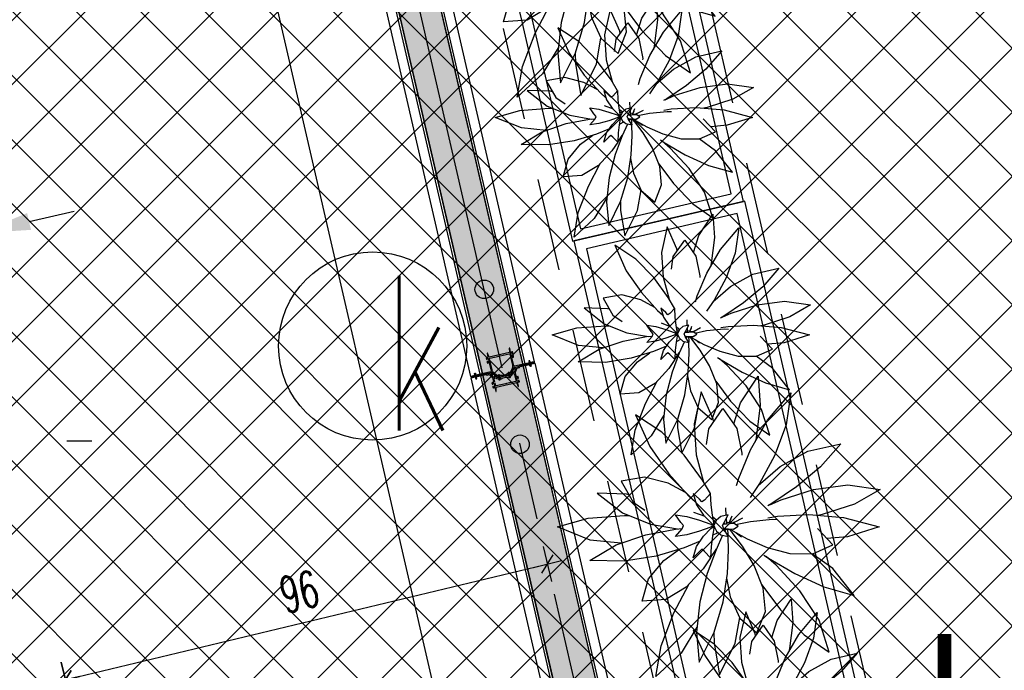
# Model space of a CAD drawing. Header units: centimetres. Extents: x -15121 to 17422, y -60492 to 0.
# Tile 160 of 256: x 1702 to 1893, y -30311 to -30185. Entities that reach past the tile are written whole.
import ezdxf
from ezdxf.enums import TextEntityAlignment as Align

# ---------------------------------------------------------------- set-up
doc = ezdxf.new("R2010")
doc.units = ezdxf.units.CM
doc.header["$LTSCALE"] = 60
for name, pattern in [('CENTER', [2, 1.25, -0.25, 0.25, -0.25]), ('DP', [0.5, 0.3, -0.2]), ('MP', [0.25, 0.15, -0.1])]:
    doc.linetypes.add(name, pattern=pattern)
for name, color, linetype in [('_DTS_SSP', 1, 'Continuous'), ('AIKA KLIMATYZACJA2', 5, 'Continuous'), ('AIKA lampy restauracja wymiarowanie', 7, 'Continuous'), ('AIKA meble2', 8, 'Continuous'), ('AIKA oprawy', 2, 'Continuous'), ('AIKA oznaczenia widoków2', 30, 'Continuous'), ('AIKA podłoga deski cała', 2, 'Continuous'), ('AIKA ppoż restauracja', 7, 'Continuous'), ('AIKA sufity podwieszane', 8, 'Continuous'), ('AIKA sufity wymiarowanie', 7, 'Continuous'), ('AIKA szyny w podłodze', 3, 'Continuous'), ('AIKA wymiarowanie ogólne rzut2', 7, 'Continuous'), ('AIKA zieleń', 8, 'Continuous'), ('AIKA ŚCIANA2', 8, 'Continuous'), ('AIKA ścianki mobilne', 7, 'Continuous'), ('L-AXIS', 10, 'CENTER'), ('podciagi i nadproza', 7, 'DP')]:
    doc.layers.add(name, color=color, linetype=linetype)
doc.styles.add('Arial', font='l_10646.ttf')
doc.styles.add('normalnysimplex', font='simplex.shx', dxfattribs={"width": 0.85})
doc.styles.add('RomanS', font='romans.shx')
doc.styles.add('wymiar', font='txt.shx', dxfattribs={"width": 0.6})
doc.dimstyles.new('Dwudziestka', dxfattribs={"dimtxt": 7, "dimasz": 0.7, "dimexe": 5, "dimexo": 0, "dimgap": 2.5, "dimtad": 1, "dimtoh": 1, "dimdec": 3, "dimrnd": 0.5, "dimdsep": 46, "dimtxsty": 'wymiar', "dimblk": 'znacznik', "dimcen": 0, "dimdle": 5, "dimse1": 1, "dimse2": 1, "dimclrd": 256, "dimclre": 256, "dimclrt": 256, "dimadec": 0, "dimazin": 0, "dimtfac": 0.4, "dimtdec": 3, "dimtix": 1, "dimtofl": 0, "dimtmove": 2, "dimatfit": 3, "dimldrblk": 'znacznik', "dimfxl": 1, "dimtolj": 1, "dimarcsym": 0})

# ---------------------------------------------------------------- blocks, each defined once
blk = doc.blocks.new('SL podciągi restauracja')
at = {"layer": 'podciagi i nadproza'}
blk.add_lwpolyline([(1196.87, -27428.61), (1334.54, -28024.92), (1295.57, -28033.92), (1157.9, -27437.61), (1196.87, -27428.61)], dxfattribs=at)
blk = doc.blocks.new('SL klima')
at = {"layer": 'AIKA KLIMATYZACJA2', "color": 140, "linetype": 'MP', "lineweight": -2, "elevation": 296.9}
blk.add_lwpolyline([(5890.02, -26356.2), (5899.76, -26353.95)], dxfattribs=at)
at = {"layer": 'AIKA KLIMATYZACJA2', "color": 140, "linetype": 'MP', "lineweight": -2}
blk.add_solid([(5890.4, -26357.82, 296.9), (5880.28, -26358.45, 296.9), (5889.65, -26354.57, 296.9)], dxfattribs=at)
blk = doc.blocks.new('z_45')
for p, q in [((1.116109, 12.784863), (2.886718, 15.481067)), ((2.886718, 15.481067), (3.112793, 12.559485)), ((-2.845997, 13.88936), (-3.570604, 10.668659)), ((-1.655763, 11.123252), (-2.845997, 13.88936)), ((3.844529, 11.023402), (6.185353, 13.788033)), ((6.185353, 13.788033), (5.718845, 10.564661)), ((-2.087796, 10.154057), (-0.650883, 12.201309)), ((-0.650883, 12.201309), (0.760937, 10.202289)), ((0.441211, 10.654926), (1.116109, 12.784863)), ((3.112793, 12.559485), (2.685738, 9.256053)), ((-9.471196, 11.583638), (-8.014357, 8.363295)), ((-6.825197, 9.823632), (-9.471196, 11.583638)), ((-1.588672, 10.865235), (-1.655763, 11.123252)), ((2.124023, 8.055043), (3.844529, 11.023402)), ((-3.570604, 10.668659), (-3.370214, 7.540822)), ((-2.313089, 8.569336), (-2.087796, 10.154057)), ((0.760937, 10.202289), (1.247263, 7.701373)), ((5.718845, 10.564661), (4.56084, 7.449961)), ((-4.564357, 7.499552), (-6.825197, 9.823632)), ((2.685738, 9.256053), (2.585155, 8.850694)), ((-8.014357, 8.363295), (-6.118167, 5.604553)), ((0.939745, 5.188775), (2.124023, 8.055043)), ((7.924801, 7.917333), (11.223727, 8.66015)), ((11.223727, 8.66015), (9.188086, 6.343603)), ((-2.732033, 4.996347), (-4.564357, 7.499552)), ((-3.370214, 7.540822), (-2.609962, 4.790235)), ((1.247263, 7.701373), (1.236522, 7.510304)), ((4.56084, 7.449961), (3.048825, 4.653072)), ((5.118847, 6.358695), (7.924801, 7.917333)), ((2.912497, 4.450679), (5.118847, 6.358695)), ((9.188086, 6.343603), (6.763673, 4.31025)), ((-8.571875, 5.299163), (-10.923731, 4.889011)), ((-6.165922, 4.682708), (-8.571875, 5.299163)), ((-6.118167, 5.604553), (-4.087406, 3.361177)), ((-1.916993, 3.620315), (-2.732033, 4.996347)), ((0.713086, 4.427791), (0.939745, 5.188775)), ((-10.923731, 4.889011), (-9.723246, 2.764893)), ((-4.421586, 3.730321), (-6.165922, 4.682708)), ((3.048825, 4.653072), (2.101171, 3.24595)), ((6.763673, 4.31025), (4.27959, 2.622747)), ((5.226266, 3.010106), (8.498532, 4.040098)), ((8.498532, 4.040098), (11.938083, 4.511809)), ((11.938083, 4.511809), (15.209764, 4.056096)), ((15.209764, 4.056096), (12.607419, 2.562547)), ((-13.329983, 3.664804), (-10.796976, 1.677108)), ((-10.395801, 3.557134), (-13.329983, 3.664804)), ((-10.143751, 3.508997), (-10.395801, 3.557134)), ((-4.087406, 3.361177), (-3.407812, 2.749658)), ((-3.663379, 3.641844), (-3.332913, 2.487993)), ((-3.033108, 3.074575), (-3.663379, 3.641844)), ((-2.780175, 2.809238), (-3.033108, 3.074575)), ((-1.897073, 3.641844), (-2.527249, 2.960253)), ((-1.838088, 2.487993), (-1.897073, 3.641844)), ((4.0667, 2.499819), (5.226266, 3.010106)), ((-9.723246, 2.764893), (-8.523244, 1.970458)), ((-3.332913, 2.487993), (-2.604687, 1.451993)), ((-2.527249, 2.960253), (-2.780175, 2.809238)), ((-1.709473, 1.451993), (-1.838088, 2.487993)), ((-0.402153, 2.182174), (-0.364649, 1.42529)), ((4.27959, 2.622747), (3.878319, 2.391028)), ((12.607419, 2.562547), (9.364843, 1.5064)), ((-17.348439, 0.262022), (-14.246488, 1.155138)), ((-14.246488, 1.155138), (-10.58799, 1.426625)), ((-10.796976, 1.677108), (-7.958597, 0.544524)), ((-10.58799, 1.426625), (-10.121489, 1.407576)), ((-4.898632, 0.705075), (-5.429691, 1.477385)), ((-5.429691, 1.477385), (-4.293358, 1.311088)), ((-4.293358, 1.311088), (-3.019536, 0.943708)), ((-3.632522, 1.770306), (-2.493846, 1.337838)), ((-2.604687, 1.451993), (-1.873535, 0.699282)), ((-1.583988, 0.699282), (-1.709473, 1.451993)), ((-1.679397, 1.271486), (-1.272851, 0.962949)), ((-0.877637, 1.311088), (-1.294726, 0.943708)), ((-0.130665, 1.477385), (-0.877637, 1.311088)), ((-0.538969, 0.705075), (-0.130665, 1.477385)), ((-0.343555, 1.074767), (-0.304008, 0.713921)), ((-0.342482, 1.076675), (-0.295609, 0.712991)), ((-0.039065, 0.684285), (0.143945, 1.07379)), ((0.143945, 1.07379), (-0.026757, 0.682902)), ((0.143945, 1.07379), (0.261426, 1.376176)), ((0.523341, 0.751948), (1.350194, 1.19648)), ((2.111423, 0.813913), (4.325879, 1.034188)), ((3.888863, 1.192188), (4.834962, 1.339221)), ((4.325879, 1.034188), (4.866993, 0.999713)), ((4.834962, 1.339221), (8.005172, 1.502991)), ((8.005172, 1.502991), (11.50527, 1.21479)), ((9.364843, 1.5064), (8.960253, 1.424313)), ((11.50527, 1.21479), (15.089351, 0.26207)), ((-14.047462, -1.054287), (-17.348439, 0.262022)), ((-8.423632, -0.520706), (-5.451953, 0.046134)), ((-7.958597, 0.544524), (-5.231249, 0.066352)), ((-5.451953, 0.046134), (-4.759377, 0.10953)), ((-5.429691, -0.687051), (-4.769921, 0.085259)), ((-4.635745, 0.395179), (-4.898632, 0.705075)), ((-4.769921, 0.085259), (-4.635745, 0.395179)), ((-3.019536, 0.943708), (-1.976955, 0.57261)), ((-1.976955, 0.217772), (-3.019536, -0.153327)), ((-2.604687, -0.661659), (-1.873535, 0.091076)), ((-1.976955, 0.57261), (-1.628906, 0.433159)), ((-1.628906, 0.357175), (-1.976955, 0.217772)), ((-1.881445, 0.339508), (-1.606447, 0.383544)), ((-1.873535, 0.699282), (-1.562113, 0.420308)), ((-1.873535, 0.091076), (-1.774222, 0.182414)), ((-1.774222, 0.182414), (-1.583988, 0.343227)), ((-1.728809, 0.212503), (-1.572365, 0.349855)), ((-1.727444, 0.221968), (-1.604688, 0.331926)), ((-1.583988, 0.091076), (-1.709473, -0.661659)), ((-1.683301, 0.60215), (-1.553714, 0.433731)), ((-1.683301, 0.18189), (-1.563573, 0.353074)), ((-1.676369, 0.47915), (-1.631546, 0.482464)), ((-1.676369, 0.452209), (-1.676369, 0.47915)), ((-1.676369, 0.47915), (-1.565433, 0.409579)), ((-1.676369, 0.267673), (-1.676369, 0.338197)), ((-1.626176, 0.952387), (-1.35352, 0.829601)), ((-1.583988, 0.699282), (-1.542676, 0.458455)), ((-1.543754, 0.454164), (-1.583988, 0.699282)), ((-1.545703, 0.324464), (-1.583988, 0.091076)), ((-1.494336, 0.556159), (-1.572365, 0.395179)), ((-1.572365, 0.395179), (-1.511622, 0.234222)), ((-1.567286, 0.192738), (-1.48496, 0.186634)), ((-1.553714, 0.277925), (-1.532912, 0.290728)), ((-1.546973, 0.488734), (-1.526272, 0.490236)), ((-1.511622, 0.234222), (-1.294726, -0.153327)), ((-1.294726, 0.943708), (-1.494336, 0.556159)), ((-0.698143, 0.395179), (-0.538969, 0.705075)), ((-0.57354, 0.085259), (-0.698143, 0.395179)), ((-0.61475, 0.557566), (0.414157, 0.633597)), ((-0.587601, 0.120354), (0.414157, 0.046349)), ((-0.130665, -0.687051), (-0.57354, 0.085259)), ((-0.552541, 0.679731), (-0.473535, 0.568008)), ((-0.552541, 0.048637), (-0.451565, 0.110316)), ((-0.343555, 0.101996), (-0.4583, -0.115633)), ((-0.351566, 0.05846), (-0.343555, 0.072765)), ((0.414157, 0.633597), (-0.343555, 0.718355)), ((-0.343555, 0.718355), (-0.343555, 0.577641)), ((-0.343555, -0.038433), (-0.343555, 0.101996)), ((0.414157, 0.046349), (-0.343555, -0.038433)), ((-0.020218, 0.682187), (0.042868, 0.793743)), ((0.263965, -0.291395), (0, 0)), ((0.005859, 0.000691), (0.263965, -0.291395)), ((0.112987, 0.01266), (0.343358, -0.138187)), ((0.343358, -0.138187), (0.122851, 0.013781)), ((0.343358, 0.641418), (0.523341, 0.751948)), ((0.523341, 0.751948), (0.350583, 0.640726)), ((0.882226, 0.339985), (0.414157, 0.633597)), ((0.414157, 0.046349), (0.882226, 0.339985)), ((0.618356, 0.505519), (2.111423, 0.813913)), ((8.87754, 0.106263), (8.870017, 0.108933)), ((10.431641, -1.544666), (8.87754, 0.106263)), ((15.089351, 0.26207), (11.904103, -0.724029)), ((-11.416704, -1.54047), (-8.423632, -0.520706)), ((-4.293358, -0.520706), (-5.429691, -0.687051)), ((-3.019536, -0.153327), (-4.293358, -0.520706)), ((-3.332913, -1.697659), (-2.604687, -0.661659)), ((-1.709473, -0.661659), (-1.838088, -1.697659)), ((-1.693851, -0.568056), (-1.146388, -0.28398)), ((-0.682133, -0.564265), (-1.35352, -2.042174)), ((-1.294726, -0.153327), (-0.877637, -0.520706)), ((-0.877637, -0.520706), (-0.130665, -0.687051)), ((-0.190139, -0.021291), (-0.149512, -0.409627)), ((-0.149512, -0.409627), (-0.140429, -0.670075)), ((-0.091702, -2.064657), (-0.140429, -0.685)), ((1.305467, -1.671815), (0.263965, -0.291395)), ((0.343358, -0.138187), (1.780665, -0.936222)), ((0.694239, -0.332999), (1.227832, -0.725722)), ((1.780665, -0.936222), (3.791404, -1.803994)), ((11.904103, -0.724029), (9.830469, -0.90611)), ((-14.07373, -3.13642), (-11.416704, -1.54047)), ((-10.945606, -1.379967), (-14.047462, -1.054287)), ((-4.577738, -1.834464), (-7.403421, -2.685213)), ((-6.6167, -3.11451), (-5.047756, -1.975965)), ((-2.953124, -1.157331), (-4.577738, -1.834464)), ((-3.663379, -2.851462), (-3.332913, -1.697659)), ((-1.838088, -1.697659), (-1.897073, -2.851462)), ((-1.347756, -2.01571), (-1.297754, -1.919913)), ((2.482617, -3.62699), (1.305467, -1.671815)), ((3.791404, -1.803994), (6.092381, -2.413368)), ((8.400196, -2.436328), (10.431641, -1.544666)), ((-7.403421, -2.685213), (-10.627055, -3.20127)), ((-3.033108, -2.206969), (-3.663379, -2.851462)), ((-2.780175, -1.994538), (-3.033108, -2.206969)), ((-2.527249, -2.210593), (-2.780175, -1.994538)), ((-1.899707, -2.848768), (-2.638769, -3.964114)), ((-1.897073, -2.851462), (-2.527249, -2.210593)), ((-1.35352, -2.042174), (-2.229786, -4.429722)), ((-1.897073, -2.844191), (-1.347756, -2.01571)), ((-0.207716, -4.4456), (-0.091702, -2.064657)), ((3.484273, -2.572203), (3.932518, -2.881288)), ((4.709864, -3.591299), (3.717869, -2.733254)), ((3.932518, -2.881288), (6.586033, -4.438806)), ((6.092381, -2.413368), (8.400196, -2.436328)), ((10.435152, -3.927588), (8.347654, -2.43578)), ((-10.627055, -3.20127), (-14.07373, -3.13642)), ((-8.167577, -4.977584), (-6.6167, -3.11451)), ((-2.638769, -3.964114), (-4.346585, -5.804968)), ((3.390723, -5.904579), (2.482617, -3.62699)), ((7.103026, -6.169581), (4.709864, -3.591299)), ((12.572265, -6.654835), (10.435152, -3.927588)), ((-2.229786, -4.429722), (-2.974415, -7.289314)), ((-0.641215, -7.295108), (-0.207716, -4.4456)), ((-0.278127, -4.908538), (0.070995, -6.779051)), ((6.586033, -4.438806), (9.533495, -5.789065)), ((-8.790821, -7.222462), (-8.167577, -4.977584)), ((-4.346585, -5.804968), (-6.415725, -7.052922)), ((-5.600298, -8.385539), (-4.10918, -5.549121)), ((3.260642, -5.578327), (5.139941, -8.084035)), ((3.625292, -8.252382), (3.390723, -5.904579)), ((9.533495, -5.789065), (12.572265, -6.654835)), ((0.070995, -6.779051), (1.064259, -8.927584)), ((9.053218, -9.147692), (7.103026, -6.169581)), ((-6.415725, -7.052922), (-8.790821, -7.222462)), ((-2.974415, -7.289314), (-3.329104, -10.357284)), ((-1.53594, -10.355759), (-0.641215, -7.295108)), ((-6.894338, -11.727738), (-5.600298, -8.385539)), ((0.57441, -11.471963), (1.038867, -8.872604)), ((1.064259, -8.927584), (2.781737, -10.418105)), ((2.781737, -10.418105), (3.625292, -8.252382)), ((5.139941, -8.084035), (7.544237, -10.623288)), ((-3.271973, -9.86352), (-4.865432, -12.475824)), ((10.071385, -12.377596), (9.053218, -9.147692)), ((-3.329104, -10.357284), (-3.035742, -13.370013)), ((-3.035742, -13.370013), (-1.53594, -10.355759)), ((-1.55713, -10.398388), (-1.542676, -11.455464)), ((7.544237, -10.623288), (10.071385, -12.377596)), ((-7.407814, -14.838576), (-6.894338, -11.727738)), ((-1.542676, -11.455464), (-1.008987, -14.652538)), ((-1.008987, -14.652538), (0.57441, -11.471963)), ((-4.865432, -12.475824), (-7.407814, -14.838576))]:
    blk.add_line(p, q)
blk = doc.blocks.new('SL ścianki przesuwne restauracja')
at = {"layer": 'AIKA ścianki mobilne'}
for p, q in [((6770.46, -26193.65), (6745.6, -26085.98)), ((6747.35, -26085.58), (6772.21, -26193.24)), ((6736.83, -26088.01), (6761.69, -26195.67)), ((6759.93, -26196.08), (6735.08, -26088.41)), ((6795.38, -26301.61), (6770.53, -26193.94)), ((6772.28, -26193.54), (6797.14, -26301.21)), ((6784.86, -26304.04), (6760, -26196.37)), ((6761.76, -26195.97), (6786.61, -26303.63))]:
    blk.add_line(p, q, dxfattribs=at)
at = {"layer": 'AIKA ścianki mobilne', "linetype": 'Continuous'}
for points in [[(6767.61, -26192.29), (6767.98, -26193.89, -0.162719), (6767.92, -26194.52), (6767.55, -26195.35, -0.023978), (6767.53, -26195.39, -0.684311), (6767.44, -26195.38), (6767.43, -26195.34, 0.414214), (6767.37, -26195.31), (6767.19, -26195.35, 0.198912), (6767.16, -26195.37), (6767.1, -26195.46, 0.668179), (6767.13, -26195.49), (6767.28, -26195.45, -0.414214), (6767.31, -26195.47), (6767.35, -26195.66, -0.414214), (6767.34, -26195.68), (6767.18, -26195.72, 0.414214), (6767.16, -26195.74), (6767.18, -26195.82, 0.414214), (6767.21, -26195.84), (6767.35, -26195.8, 0.235614), (6767.7, -26195.52), (6768.15, -26194.49, -0.235614), (6768.29, -26194.38), (6769.21, -26194.16, 0.198912), (6769.24, -26194.14), (6769.27, -26194.09, -0.198912), (6769.3, -26194.07), (6771.39, -26193.59, 0.414214), (6771.45, -26193.49), (6771.37, -26193.16, 0.414214), (6771.28, -26193.1), (6771.23, -26193.11, 0.414214), (6771.21, -26193.14), (6771.23, -26193.23, -0.414214), (6771.26, -26193.25), (6771.3, -26193.43, -0.414214), (6771.29, -26193.46), (6768.36, -26194.13, -0.414214), (6768.24, -26194.06), (6767.87, -26192.42, -0.414214), (6767.88, -26192.4), (6768.17, -26192.33, 0.414214), (6768.21, -26192.27), (6768.17, -26192.09, 0.198912), (6768.15, -26192.06), (6768.06, -26192, 0.668179), (6768.03, -26192.02), (6768.07, -26192.18, -0.414214), (6768.05, -26192.2), (6767.85, -26192.25, -0.414214), (6767.82, -26192.24), (6767.66, -26191.54, -0.414214), (6767.68, -26191.52), (6767.88, -26191.47, -0.414214), (6767.91, -26191.49), (6767.94, -26191.64, 0.668179), (6767.98, -26191.65), (6768.03, -26191.56, 0.198912), (6768.04, -26191.53), (6768, -26191.34, 0.414214), (6767.94, -26191.31), (6767.64, -26191.37, -0.414214), (6767.62, -26191.36), (6767.45, -26190.62, 0.414214), (6767.43, -26190.6), (6767.38, -26190.61, 0.36397), (6767.37, -26190.63), (6767.4, -26191.33, 0.043661), (6767.41, -26191.38), (6767.42, -26191.41, -0.414214), (6767.4, -26191.43), (6763.46, -26192.34, -0.414214), (6763.44, -26192.32), (6763.43, -26192.3, 0.043661), (6763.42, -26192.25), (6763.15, -26191.61, 0.36397), (6763.12, -26191.6), (6763.08, -26191.61, 0.414214), (6763.06, -26191.63), (6763.24, -26192.37, -0.414214), (6763.22, -26192.4), (6762.93, -26192.46, 0.414214), (6762.89, -26192.52), (6762.93, -26192.71, 0.198912), (6762.95, -26192.74), (6763.04, -26192.79, 0.668179), (6763.07, -26192.77), (6763.03, -26192.61, -0.414214), (6763.05, -26192.59), (6763.25, -26192.54, -0.414214), (6763.28, -26192.56), (6763.44, -26193.25, -0.414214), (6763.42, -26193.27), (6763.22, -26193.32, -0.414214), (6763.19, -26193.3), (6763.16, -26193.15, 0.668179), (6763.12, -26193.14), (6763.07, -26193.23, 0.198912), (6763.06, -26193.27), (6763.1, -26193.45, 0.414214), (6763.16, -26193.49), (6763.46, -26193.42, -0.414214), (6763.48, -26193.43), (6763.86, -26195.07, -0.414214), (6763.78, -26195.19), (6760.86, -26195.87, -0.414214), (6760.84, -26195.85), (6760.79, -26195.67, -0.414214), (6760.81, -26195.64), (6760.79, -26195.54, 0.414214), (6760.76, -26195.53), (6760.71, -26195.54, 0.414214), (6760.65, -26195.64), (6760.73, -26195.97, 0.414214), (6760.83, -26196.03), (6762.91, -26195.55, -0.198912), (6762.95, -26195.55), (6763, -26195.58, 0.198912), (6763.04, -26195.59), (6763.95, -26195.38, -0.235614), (6764.13, -26195.42), (6764.99, -26196.14, 0.235614), (6765.43, -26196.25), (6765.57, -26196.22, 0.414214), (6765.58, -26196.19), (6765.57, -26196.11, 0.414214), (6765.54, -26196.1), (6765.39, -26196.13, -0.414214), (6765.36, -26196.12), (6765.32, -26195.92, -0.414214), (6765.33, -26195.9), (6765.49, -26195.86, 0.668179), (6765.49, -26195.83), (6765.41, -26195.77, 0.198912), (6765.37, -26195.77), (6765.19, -26195.81, 0.414214), (6765.15, -26195.87), (6765.16, -26195.9, -0.684311), (6765.08, -26195.96, -0.023978), (6765.04, -26195.93), (6764.35, -26195.35, -0.162719), (6764.02, -26194.81), (6763.53, -26192.68, -0.414214), (6763.61, -26192.56), (6765.4, -26192.15), (6765.47, -26192.09, -0.267949), (6765.49, -26192.08), (6765.57, -26192.11), (6767.37, -26191.69, -0.414214), (6767.49, -26191.77), (6767.61, -26192.29)], [(6764.56, -26197.14), (6764.44, -26196.6, -0.265236), (6764.47, -26196.5), (6764.62, -26196.36, -0.397137), (6764.76, -26196.36, 0.21042), (6765.21, -26196.52, -0.371263), (6765.32, -26196.59), (6765.34, -26196.68, 0.414214), (6765.46, -26196.75), (6765.59, -26196.72, 0.198912), (6765.62, -26196.7), (6765.68, -26196.62, 0.668179), (6765.66, -26196.59), (6765.5, -26196.62, -0.414214), (6765.48, -26196.61), (6765.43, -26196.41, -0.414214), (6765.45, -26196.39), (6765.6, -26196.35, 0.414214), (6765.62, -26196.33), (6765.6, -26196.25, 0.414214), (6765.57, -26196.23), (6765.26, -26196.31, -0.226285), (6764.92, -26196.23), (6764.59, -26195.98, 0.155747), (6764.56, -26195.97), (6764.43, -26195.96, 0.668179), (6764.42, -26196), (6764.53, -26196.11, -0.414214), (6764.53, -26196.14), (6764.38, -26196.29, -0.414214), (6764.35, -26196.28), (6763.81, -26195.71, -0.580732), (6763.83, -26195.63), (6764.02, -26195.59, -0.265236), (6764.04, -26195.59), (6764.15, -26195.71, 0.414214), (6764.18, -26195.71), (6764.29, -26195.61, 0.447259), (6764.29, -26195.58), (6764.12, -26195.44, 0.235614), (6763.95, -26195.4), (6763.03, -26195.61, -0.198912), (6763, -26195.6), (6762.93, -26195.56, 0.198912), (6762.87, -26195.55), (6760.83, -26196.03, 0.414214), (6760.77, -26196.12), (6760.84, -26196.45, 0.414214), (6760.94, -26196.51), (6760.99, -26196.5, 0.414214), (6761, -26196.48), (6760.98, -26196.38, -0.414214), (6760.96, -26196.37), (6760.91, -26196.18, -0.414214), (6760.93, -26196.16), (6762.83, -26195.72, -0.198912), (6762.86, -26195.72), (6762.98, -26195.8, 0.198912), (6763.05, -26195.81), (6763.44, -26195.72, -0.265236), (6763.54, -26195.75), (6764.07, -26196.32, -0.13423), (6764.2, -26196.55), (6764.35, -26197.19, -0.414214), (6764.33, -26197.22), (6764.04, -26197.29, 0.414214), (6764, -26197.35), (6764.05, -26197.53, 0.198912), (6764.07, -26197.56), (6764.15, -26197.61, 0.668179), (6764.18, -26197.59), (6764.15, -26197.44, -0.414214), (6764.16, -26197.41), (6764.37, -26197.37, -0.414214), (6764.39, -26197.38), (6764.55, -26198.07, -0.414214), (6764.54, -26198.1), (6764.33, -26198.14, -0.414214), (6764.31, -26198.13), (6764.27, -26197.97, 0.668179), (6764.24, -26197.97), (6764.18, -26198.05, 0.198912), (6764.18, -26198.09), (6764.22, -26198.27, 0.414214), (6764.28, -26198.31), (6764.57, -26198.24, -0.414214), (6764.59, -26198.26), (6764.77, -26199, 0.414214), (6764.79, -26199.01), (6764.83, -26199, 0.36397), (6764.85, -26198.98), (6764.81, -26198.28, 0.043661), (6764.8, -26198.23), (6764.8, -26198.21, -0.414214), (6764.81, -26198.19), (6768.75, -26197.28, -0.414214), (6768.77, -26197.29), (6768.78, -26197.32, 0.043661), (6768.8, -26197.37), (6769.07, -26198.01, 0.36397), (6769.09, -26198.02), (6769.13, -26198.01, 0.414214), (6769.15, -26197.99), (6768.98, -26197.24, -0.414214), (6768.99, -26197.22), (6769.29, -26197.15, 0.414214), (6769.32, -26197.09), (6769.28, -26196.91, 0.198912), (6769.26, -26196.88), (6769.17, -26196.83, 0.668179), (6769.14, -26196.85), (6769.18, -26197, -0.414214), (6769.16, -26197.03), (6768.96, -26197.07, -0.414214), (6768.94, -26197.06), (6768.78, -26196.37, -0.414214), (6768.79, -26196.34), (6769, -26196.3, -0.414214), (6769.02, -26196.31), (6769.06, -26196.47, 0.668179), (6769.09, -26196.47), (6769.15, -26196.39, 0.198912), (6769.15, -26196.35), (6769.11, -26196.17, 0.414214), (6769.05, -26196.13), (6768.76, -26196.2, -0.414214), (6768.73, -26196.18), (6768.58, -26195.54, -0.13423), (6768.59, -26195.27), (6768.83, -26194.53, -0.265236), (6768.9, -26194.46), (6769.29, -26194.37, 0.198912), (6769.35, -26194.33), (6769.43, -26194.21, -0.198912), (6769.45, -26194.19), (6771.35, -26193.75, -0.414214), (6771.38, -26193.77), (6771.42, -26193.95, -0.414214), (6771.41, -26193.97), (6771.43, -26194.07, 0.414214), (6771.45, -26194.09), (6771.5, -26194.08, 0.414214), (6771.56, -26193.98), (6771.48, -26193.65, 0.414214), (6771.39, -26193.59), (6769.34, -26194.06, 0.198912), (6769.29, -26194.1), (6769.25, -26194.16, -0.198912), (6769.22, -26194.18), (6768.31, -26194.39, 0.235614), (6768.17, -26194.51), (6768.08, -26194.7, 0.447259), (6768.09, -26194.73), (6768.24, -26194.78, 0.414214), (6768.26, -26194.76), (6768.31, -26194.61, -0.265236), (6768.33, -26194.59), (6768.51, -26194.55, -0.580732), (6768.57, -26194.61), (6768.34, -26195.36, -0.414214), (6768.31, -26195.38), (6768.11, -26195.31, -0.414214), (6768.1, -26195.29), (6768.15, -26195.14, 0.668179), (6768.12, -26195.11), (6768, -26195.17, 0.155747), (6767.98, -26195.19), (6767.8, -26195.57, -0.226285), (6767.53, -26195.78), (6767.21, -26195.86, 0.414214), (6767.2, -26195.88), (6767.21, -26195.96, 0.414214), (6767.24, -26195.97), (6767.39, -26195.94, -0.414214), (6767.42, -26195.95), (6767.46, -26196.15, -0.414214), (6767.45, -26196.17), (6767.29, -26196.21, 0.668179), (6767.29, -26196.24), (6767.37, -26196.3, 0.198912), (6767.41, -26196.3), (6767.54, -26196.27, 0.414214), (6767.62, -26196.15), (6767.6, -26196.07, -0.371263), (6767.66, -26195.95, 0.21042), (6768, -26195.61, -0.397137), (6768.12, -26195.55), (6768.33, -26195.61, -0.265236), (6768.39, -26195.69), (6768.68, -26196.93, -0.414214), (6768.61, -26197.05), (6766.81, -26197.47), (6766.75, -26197.53, -0.267949), (6766.73, -26197.53), (6766.64, -26197.51), (6764.85, -26197.92, -0.414214), (6764.73, -26197.85), (6764.61, -26197.33)]]:
    blk.add_lwpolyline(points, format="xyb", dxfattribs=at)
at = {"layer": 'AIKA ścianki mobilne'}
for points in [[(6772.21, -26193.24), (6771.43, -26193.42), (6771.34, -26193.04), (6771.15, -26193.08), (6771.24, -26193.47)], [(6772.28, -26193.54), (6771.5, -26193.72), (6771.59, -26194.11), (6771.39, -26194.15), (6771.3, -26193.76)], [(6759.93, -26196.08), (6760.71, -26195.9), (6760.62, -26195.51), (6760.82, -26195.46), (6760.91, -26195.85)], [(6760, -26196.37), (6760.78, -26196.19), (6760.87, -26196.58), (6761.07, -26196.54), (6760.98, -26196.15)]]:
    blk.add_lwpolyline(points, dxfattribs=at)
for points in [[(6771.43, -26193.42), (6771.47, -26193.57), (6772.25, -26193.39), (6772.21, -26193.24)], [(6771.47, -26193.57), (6771.5, -26193.72), (6772.28, -26193.54), (6772.25, -26193.39)], [(6759.93, -26196.08), (6759.97, -26196.23), (6760.75, -26196.05), (6760.71, -26195.9)], [(6759.97, -26196.23), (6760, -26196.37), (6760.78, -26196.19), (6760.75, -26196.05)]]:
    blk.add_lwpolyline(points, close=True, dxfattribs=at)
for points in [[(6765.62, -26195.86, 0.167317), (6766.99, -26195.54), (6767.28, -26195.47), (6767.33, -26195.67), (6767.13, -26195.72), (6767.16, -26195.85), (6765.6, -26196.2), (6765.57, -26196.07), (6765.38, -26196.11), (6765.33, -26195.92)], [(6765.78, -26196.54, -0.167317), (6767.15, -26196.23), (6767.44, -26196.16), (6767.4, -26195.96), (6767.2, -26196.01), (6767.17, -26195.88), (6765.61, -26196.24), (6765.64, -26196.37), (6765.45, -26196.42), (6765.49, -26196.61)]]:
    blk.add_lwpolyline(points, format="xyb", close=True, dxfattribs=at)
for centre in [(6762.51, -26179.22), (6769.44, -26209.23)]:
    blk.add_circle(centre, 1.8, dxfattribs=at)
at = {"layer": 'L-AXIS'}
blk.add_lwpolyline([(6846.99, -26545.19), (6632.62, -25616.62)], dxfattribs=at)
at = {"layer": 'AIKA ścianki mobilne', "style": 'normalnysimplex', "width": 0.85, "flags": 12}
for p in [(7526.71, -25549.96), (6841.55, -25708.14), (6722.86, -25735.55), (7655.65, -26108.47), (6970.49, -26266.66), (6851.79, -26294.06)]:
    blk.add_attdef('200', text='', height=0.3, rotation=13, dxfattribs=at).set_placement(p, align=Align.TOP_LEFT)
at = {"layer": 'AIKA ścianki mobilne', "style": 'normalnysimplex', "width": 0.85}
for p in [(7511.03, -25612.22), (6883.82, -25757.03), (6707.18, -25797.81), (7639.97, -26170.73), (7012.75, -26315.54), (6836.11, -26356.32)]:
    blk.add_attdef('80', text='', height=0.3, rotation=13, dxfattribs=at).set_placement(p, align=Align.CENTER)
blk = doc.blocks.new('znacznik')
at = {"color": 0}
for points in [[(0, -5), (0, 5)], [(-4, 0), (4, 0)]]:
    blk.add_lwpolyline(points, dxfattribs=at)
at = {"color": 1}
blk.add_lwpolyline([(-2.12, -2.12), (2.12, 2.12)], dxfattribs=at)
blk = doc.blocks.new('*D5376')
at = {"layer": 'AIKA wymiarowanie ogólne rzut2', "lineweight": -2, "transparency": 16777216}
blk.add_line((1090.25, -29865.61), (1674.48, -29730.73), dxfattribs=at)
at = {"layer": 'Defpoints', "color": 0, "transparency": 16777216}
for p in [(1675.17, -29730.58), (1760.44, -30099.93), (1174.84, -30235.13)]:
    blk.add_point(p, dxfattribs=at)
at = {"layer": 'AIKA wymiarowanie ogólne rzut2', "linetype": 'ByBlock', "lineweight": -2, "transparency": 16777216, "xscale": 0.7, "yscale": 0.7, "zscale": 0.7}
for p, rotation in [((1675.17, -29730.58), 12.99999999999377), ((1089.57, -29865.77), 192.9999999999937)]:
    blk.add_blockref('znacznik', p, dxfattribs=dict(at, rotation=rotation))
at = {"layer": 'AIKA wymiarowanie ogólne rzut2', "transparency": 16777216, "insert": (1381.02, -29792.33), "char_height": 7, "attachment_point": 5, "rotation": 13, "style": 'wymiar'}
blk.add_mtext('\\A1;601', dxfattribs=at)
blk = doc.blocks.new('SSP Czujka dymu DualRay')
blk.add_lwpolyline([(-20, 20.01), (19.98, 20.01), (19.98, -19.99), (-20, -19.99)], close=True)
for points in [[(-7.99, -14.13), (-1.24, -6.74), (-12.69, 5.9), (-5.51, 13.51)], [(5.58, -14.13), (12.33, -6.74), (0.88, 5.9), (8.05, 13.51)]]:
    blk.add_spline(points, degree=3)
at = {"style": 'Arial'}
for tag, p, flags in [('WP', (-43.85, 94.24), 11), ('TYP', (-43.2, 65.41), 1)]:
    blk.add_attdef(tag, p, '', height=22.5, dxfattribs=dict(at, flags=flags))
at = {"style": 'Arial', "width": 0.9, "flags": 8}
blk.add_attdef('NUMER', (-38.75, 34.57), '', height=20, dxfattribs=at)
blk = doc.blocks.new('Sl ppoż rest')
at = {"layer": '_DTS_SSP'}
ref = blk.add_blockref('SSP Czujka dymu DualRay', (908.55, -800.83), dxfattribs=at)
ref.add_attrib('NUMER', 'L1/108', dxfattribs={"layer": '0', "height": 25, "style": 'Arial', "width": 0.9, "flags": 8}).set_placement((907.14, -757.59), align=Align.MIDDLE_CENTER)
blk = doc.blocks.new('SL lampa rzut')
at = {"color": 2}
blk.add_line((-2.76, 69.87), (3.24, 69.87), dxfattribs=at)
blk = doc.blocks.new('*D7113')
at = {"layer": 'AIKA lampy restauracja wymiarowanie', "lineweight": -2, "transparency": 16777216}
blk.add_line((1680.91, -30184.29), (1774.27, -30161.89), dxfattribs=at)
at = {"layer": 'Defpoints', "color": 0, "transparency": 16777216}
for p in [(1768.63, -30135.4), (1673.92, -30158.14), (1774.95, -30161.73)]:
    blk.add_point(p, dxfattribs=at)
at = {"layer": 'AIKA lampy restauracja wymiarowanie', "lineweight": -2, "transparency": 16777216, "xscale": 0.7, "yscale": 0.7, "zscale": 0.7}
for p, rotation in [((1774.95, -30161.73), 13.49391458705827), ((1680.23, -30184.46), 193.4939145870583)]:
    blk.add_blockref('znacznik', p, dxfattribs=dict(at, rotation=rotation))
at = {"layer": 'AIKA lampy restauracja wymiarowanie', "transparency": 16777216, "insert": (1726.19, -30167.26), "char_height": 7, "attachment_point": 5, "rotation": 13.4939, "style": 'wymiar'}
blk.add_mtext('\\A1;97.5', dxfattribs=at)
blk = doc.blocks.new('*D7122')
at = {"layer": 'AIKA lampy restauracja wymiarowanie', "lineweight": -2, "transparency": 16777216}
blk.add_line((1489.37, -30366.11), (1710.38, -30313.07), dxfattribs=at)
at = {"layer": 'Defpoints', "color": 0, "transparency": 16777216}
for p in [(1711.06, -30312.91), (1713.74, -30324.11), (1491.38, -30377.47)]:
    blk.add_point(p, dxfattribs=at)
at = {"layer": 'AIKA lampy restauracja wymiarowanie', "linetype": 'ByBlock', "lineweight": -2, "transparency": 16777216, "xscale": 0.7, "yscale": 0.7, "zscale": 0.7}
for p, rotation in [((1711.06, -30312.91), 13.49391458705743), ((1488.69, -30366.27), 193.4939145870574)]:
    blk.add_blockref('znacznik', p, dxfattribs=dict(at, rotation=rotation))
at = {"layer": 'AIKA lampy restauracja wymiarowanie', "transparency": 16777216, "insert": (1598.47, -30333.76), "char_height": 7, "attachment_point": 5, "rotation": 13.4939, "style": 'wymiar'}
blk.add_mtext('\\A1;228.5', dxfattribs=at)
blk = doc.blocks.new('*D7123')
at = {"layer": 'AIKA lampy restauracja wymiarowanie', "lineweight": -2, "transparency": 16777216}
blk.add_line((1711.74, -30312.75), (1803.75, -30290.67), dxfattribs=at)
at = {"layer": 'Defpoints', "color": 0, "transparency": 16777216}
for p in [(1804.43, -30290.5), (1804.53, -30290.93), (1713.74, -30324.11)]:
    blk.add_point(p, dxfattribs=at)
at = {"layer": 'AIKA lampy restauracja wymiarowanie', "lineweight": -2, "transparency": 16777216, "xscale": 0.7, "yscale": 0.7, "zscale": 0.7}
for p, rotation in [((1804.43, -30290.5), 13.49391458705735), ((1711.06, -30312.91), 193.4939145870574)]:
    blk.add_blockref('znacznik', p, dxfattribs=dict(at, rotation=rotation))
at = {"layer": 'AIKA lampy restauracja wymiarowanie', "transparency": 16777216, "insert": (1756.34, -30295.87), "char_height": 7, "attachment_point": 5, "rotation": 13.4939, "style": 'wymiar'}
blk.add_mtext('\\A1;96', dxfattribs=at)
blk = doc.blocks.new('*D7137')
at = {"layer": 'AIKA lampy restauracja wymiarowanie', "lineweight": -2, "transparency": 16777216}
blk.add_line((1912.81, -30101.19), (1952.39, -30266.13), dxfattribs=at)
at = {"layer": 'Defpoints', "color": 0, "transparency": 16777216}
for p in [(1888.89, -30106.21), (1952.56, -30266.81), (1928.79, -30272.51)]:
    blk.add_point(p, dxfattribs=at)
at = {"layer": 'AIKA lampy restauracja wymiarowanie', "lineweight": -2, "transparency": 16777216, "xscale": 0.7, "yscale": 0.7, "zscale": 0.7}
for p, rotation in [((1912.65, -30100.51), 103.4939145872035), ((1952.56, -30266.81), 283.4939145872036)]:
    blk.add_blockref('znacznik', p, dxfattribs=dict(at, rotation=rotation))
at = {"layer": 'AIKA lampy restauracja wymiarowanie', "transparency": 16777216, "insert": (1938.44, -30182.26), "char_height": 7, "attachment_point": 5, "rotation": 283.4939, "style": 'wymiar'}
blk.add_mtext('\\A1;171', dxfattribs=at)
blk = doc.blocks.new('*D7272')
at = {"layer": 'AIKA sufity wymiarowanie', "lineweight": -2, "transparency": 16777216}
blk.add_line((1849.93, -30606.67), (1636.75, -29683.36), dxfattribs=at)
at = {"layer": 'Defpoints', "color": 0, "transparency": 16777216}
for p in [(1656.56, -29678.06), (1636.59, -29682.67), (1870.06, -30602.74)]:
    blk.add_point(p, dxfattribs=at)
at = {"layer": 'AIKA sufity wymiarowanie', "lineweight": -2, "transparency": 16777216, "xscale": 0.7, "yscale": 0.7, "zscale": 0.7}
for p, rotation in [((1636.59, -29682.67), 103.0007692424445), ((1850.08, -30607.35), 283.0007692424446)]:
    blk.add_blockref('znacznik', p, dxfattribs=dict(at, rotation=rotation))
at = {"layer": 'AIKA sufity wymiarowanie', "transparency": 16777216, "insert": (1749.19, -30143.66), "char_height": 7, "attachment_point": 5, "rotation": 283.0008, "style": 'wymiar'}
blk.add_mtext('\\A1;949', dxfattribs=at)

msp = doc.modelspace()

# ---------------------------------------------------------------- hatches: boundary and pattern name
at = {"layer": 'AIKA sufity podwieszane', "transparency": 33554610}
h = msp.add_hatch(dxfattribs=at)
h.set_pattern_fill('ANSI37', color=256, scale=2.771036)
h.set_pattern_definition([(45, (5073.432, 672.602), (-6.221154, 6.221154), []), (135, (5073.432, 672.602), (-6.221154, -6.221154), [])])
h.paths.add_polyline_path([(1895.3422, -29622.938), (1051.961, -29817.6477), (1083.6791, -29955.0339), (1108.8373, -29949.2257), (1118.7352, -29992.098), (1098.8606, -29996.6864), (1151.9491, -30226.6377), (1171.8236, -30222.0493), (1195.98, -30326.6818), (1176.0567, -30331.2815), (1229.1072, -30560.8465), (1247.0331, -30556.708), (1258.8797, -30599.1305), (1239.2948, -30603.652), (1271.0129, -30741.0382), (1888.861, -30598.3967), (1885.2618, -30582.8068), (1928.1341, -30572.909), (1931.7333, -30588.4989), (1951.2207, -30583.9999), (1954.8998, -30599.9359), (2063.0549, -30574.9663), (2055.7765, -30543.4404), (2098.6488, -30533.5425), (2102.248, -30549.1325), (2108.8207, -30547.615)])
at = {"layer": 'AIKA szyny w podłodze'}
h = msp.add_hatch(color=256, dxfattribs=at)
h.dxf.hatch_style = 1
h.paths.add_polyline_path([(1765.3463, -30138.9969), (1872.3082, -30602.2707), (1880.1367, -30600.6161), (1666.6005, -29675.747), (1658.8055, -29677.5466), (1763.5448, -30131.194), (1763.5881, -30131.3815), (1765.2609, -30138.627)])

# ---------------------------------------------------------------- linework, layer by layer
at = {"layer": 'AIKA meble2'}
msp.add_line((1809.2855, -30227.9863), (1842.3973, -30220.2659), dxfattribs=at)
for points in [[(1809.2855, -30227.9863), (1842.3973, -30220.2659), (1815.4031, -30103.3412), (1782.2913, -30111.0616)], [(1810.7833, -30225.5834), (1839.9997, -30218.7713), (1813.9053, -30105.7441), (1784.6889, -30112.5562)], [(1836.534, -30344.8517), (1869.6458, -30337.1313), (1842.6517, -30220.2066), (1809.5398, -30227.927)], [(1838.0318, -30342.4488), (1867.2482, -30335.6367), (1841.1538, -30222.6095), (1811.9375, -30229.4216)]]:
    msp.add_lwpolyline(points, close=True, dxfattribs=at)
at = {"layer": 'AIKA oznaczenia widoków2'}
msp.add_circle((1770.5445, -30248.2674), 18.2266, dxfattribs=at)
at = {"layer": 'AIKA podłoga deski cała'}
msp.add_lwpolyline([(1658.8055, -29677.5467), (1666.6005, -29675.747), (1880.079, -30600.4242), (1872.2967, -30602.2209), (1658.8055, -29677.5467)], dxfattribs=at)
at = {"layer": 'AIKA szyny w podłodze'}
for p, q in [((1658.7605, -29677.3518), (1872.3417, -30602.4158)), ((1666.5555, -29675.5521), (1880.1367, -30600.6161))]:
    msp.add_line(p, q, dxfattribs=at)
msp.add_lwpolyline([(1666.6005, -29675.747), (1880.1367, -30600.6161), (1872.3082, -30602.2707), (1765.3463, -30138.9969), (1765.3463, -30138.9969), (1763.5448, -30131.194), (1763.5448, -30131.194), (1658.8055, -29677.5466)], close=True, dxfattribs=at)

# ---------------------------------------------------------------- block references
at = {"layer": 'AIKA KLIMATYZACJA2'}
msp.add_blockref('SL klima', (-4186.027, -3867.9585), dxfattribs=at)
at = {"layer": 'AIKA oprawy', "xscale": 0.8, "yscale": 0.8, "zscale": 0.8}
msp.add_blockref('SL lampa rzut', (1713.5533, -30322.546), dxfattribs=at)
at = {"layer": 'AIKA ppoż restauracja'}
msp.add_blockref('Sl ppoż rest', (1016.6832, -29558.9532), dxfattribs=at)
at = {"layer": 'AIKA zieleń'}
for p, xscale, yscale, zscale in [((1812.7804, -30171.5957), 1.92, 1.92, 1.92), ((1820.9447, -30204.406), 1.536, 1.536, 1.536), ((1831.9889, -30246.5284), 1.536, 1.536, 1.536), ((1839.6492, -30283.8212), 1.92, 1.92, 1.92), ((1847.1682, -30321.0885), 1.536, 1.536, 1.536)]:
    msp.add_blockref('z_45', p, dxfattribs=dict(at, xscale=xscale, yscale=yscale, zscale=zscale))
at = {"layer": 'AIKA ŚCIANA2'}
msp.add_blockref('SL podciągi restauracja', (592.0924, -2550.3843), dxfattribs=at)
at = {"layer": 'AIKA ścianki mobilne'}
msp.add_blockref('SL ścianki przesuwne restauracja', (-4970.35, -4058.0769), dxfattribs=at)

# ---------------------------------------------------------------- texts
at = {"layer": 'AIKA oznaczenia widoków2', "insert": (1772.5741, -30234.6619), "char_height": 30, "width": 712.448461, "attachment_point": 1, "style": 'RomanS'}
msp.add_mtext('{\\W0.6;k}', dxfattribs=at)

# ---------------------------------------------------------------- dimensions: what is measured, and where the dimension line sits
at = {"layer": 'AIKA lampy restauracja wymiarowanie', "color": 2}
for base, p1, p2, angle, picture, middle in [((1952.5562, -30266.8065), (1888.889, -30106.2117), (1928.7947, -30272.5085), 103.493915, '*D7137', (1938.4377, -30182.2581)), ((1774.9457, -30161.7284), (1673.9153, -30158.1353), (1768.629, -30135.405), 193.493915, '*D7113', (1726.1886, -30167.2582)), ((1804.4323, -30290.5028), (1713.7443, -30324.1126), (1804.5339, -30290.9263), 193.493915, '*D7123', (1756.3441, -30295.872)), ((1711.056, -30312.9099), (1491.3755, -30377.4744), (1713.7443, -30324.1126), 193.493915, '*D7122', (1598.4715, -30333.7561))]:
    dim = msp.add_linear_dim(base=base, p1=p1, p2=p2, angle=angle, dimstyle='Dwudziestka', dxfattribs=at)
    dim.commit()
    dim.dimension.update_dxf_attribs({"geometry": picture, "text_midpoint": middle})
at = {"layer": 'AIKA sufity wymiarowanie', "color": 6}
dim = msp.add_aligned_dim(p1=(1870.0554, -30602.7384), p2=(1656.5645, -29678.064), distance=20.4959, dimstyle='Dwudziestka', dxfattribs=at)
dim.commit()
dim.dimension.update_dxf_attribs({"geometry": '*D7272', "text_midpoint": (1749.1856, -30143.6623)})
at = {"layer": 'AIKA wymiarowanie ogólne rzut2'}
dim = msp.add_aligned_dim(p1=(1174.8435, -30235.1299), p2=(1760.4399, -30099.9343), distance=379.0732, dimstyle='Dwudziestka', dxfattribs=at)
dim.commit()
dim.dimension.update_dxf_attribs({"geometry": '*D5376', "text_midpoint": (1381.0191, -29792.3283)})

doc.saveas('drawing.dxf')
